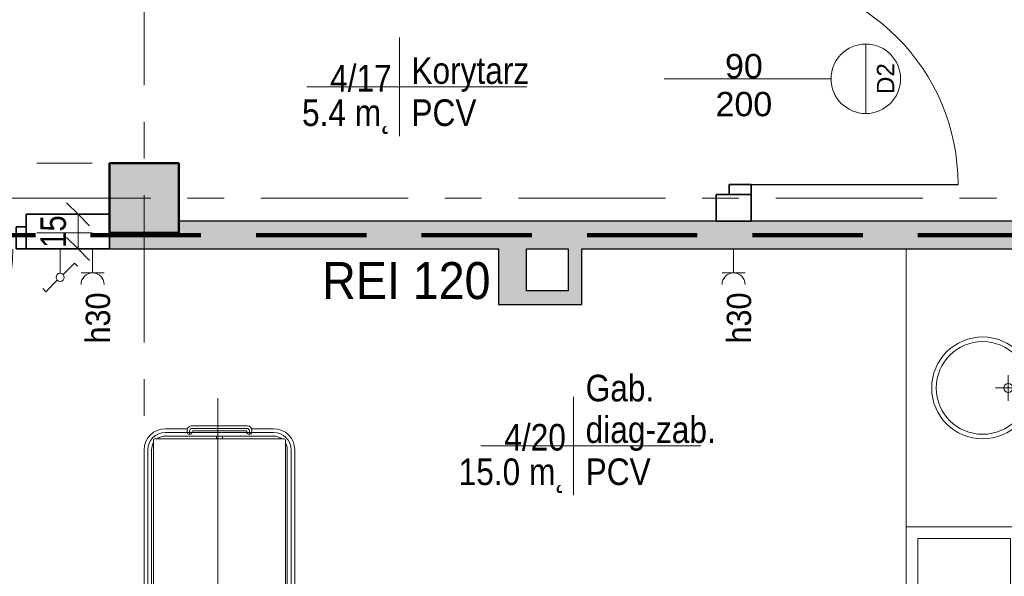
# Model space of a CAD drawing. Header units: centimetres. Extents: x 101 to 4622, y -1383 to 1498.
# Tile 51 of 68: x 3423 to 3848, y -151 to 90. Entities that reach past the tile are written whole.
import ezdxf

# ---------------------------------------------------------------- set-up
doc = ezdxf.new("R2010")
doc.units = ezdxf.units.CM
for name, pattern in [('Długa kreska', [71.4375, 47.625, -23.8125]), ('Oś', [111.125, 63.5, -15.875, 15.875, -15.875]), ('Ukryte', [35.719, 23.8125, -11.9065])]:
    doc.linetypes.add(name, pattern=pattern)
for name, color, linetype, lineweight in [('A-ANNO-DIMS', 211, 'Continuous', 18), ('A-ANNO-DIMS-50', 211, 'Continuous', 18), ('A-AREA-IDEN', 2, 'Continuous', 18), ('A-DETL', 90, 'Continuous', 9), ('A-DETL-GENF', 92, 'Continuous', 18), ('A-DETL-HDLN', 90, 'Ukryte', 18), ('A-DETL-MEDM', 33, 'Continuous', 35), ('A-DOOR', 31, 'Continuous', 25), ('A-DOOR-IDEN', 31, 'Continuous', 18), ('A-WALL', 113, 'Continuous', 25), ('A-WALL-PATT', 111, 'Continuous', 25), ('E-ELE-QPM-IDEN', 2, 'Continuous', 18), ('E-ELEC-EQPM', 71, 'Continuous', 18), ('G-ANNO-TEXT', 231, 'Continuous', 18), ('I-FURN', 30, 'Continuous', 18), ('P-SANR-FIXT', 6, 'Continuous', 18), ('Q-SPCQ', 91, 'Continuous', 18), ('S-COLS', 52, 'Continuous', 25), ('S-GRID', 1, 'Continuous', 18)]:
    doc.layers.add(name, color=color, linetype=linetype, lineweight=lineweight)
doc.styles.add('Arial Narrow_1', font='ARIALN.TTF', dxfattribs={"height": 11})
doc.styles.add('Arial_1', font='arial.ttf', dxfattribs={"height": 7.5})
doc.styles.add('Arial_13', font='arial.ttf', dxfattribs={"width": 0.9, "height": 10.5})
doc.styles.add('Arial_14', font='arial.ttf', dxfattribs={"width": 0.9, "height": 16})
doc.styles.add('Arial_4', font='arial.ttf', dxfattribs={"width": 0.85, "height": 11.5})
doc.styles.add('Arial_7', font='arial.ttf', dxfattribs={"height": 10.5})
doc.dimstyles.new('Diagonal_1_100', dxfattribs={"dimscale": 30.48, "dimtxt": 11.257741, "dimasz": 0.328084, "dimexe": 0.131234, "dimexo": 0.0625, "dimgap": 0.065617, "dimtad": 1, "dimdec": 0, "dimzin": 0, "dimdsep": 46, "dimtxsty": 'Arial Narrow_1', "dimblk1": 'OBLIQUE', "dimblk2": 'OBLIQUE', "dimsah": 1, "dimcen": 0.09, "dimazin": 0, "dimtfac": 1, "dimtdec": 4, "dimtix": 1, "dimtmove": 0, "dimatfit": 3, "dimfxl": 0.131234, "dimfxlon": 1, "dimtvp": 1, "dimtolj": 1, "dimtzin": 0, "dimarcsym": 2})

# ---------------------------------------------------------------- blocks, each defined once
blk = doc.blocks.new('M_Concrete-Square-Column - 300 x 300mm-1161001-4_piętro II PT - projektowany - PPOŻ B')
at = {"layer": 'S-COLS', "lineweight": 18}
blk.add_hatch(color=254, dxfattribs=at).paths.add_polyline_path([(15, 15), (-15, 15), (-15, -15), (15, -15)], flags=0)
at = {"layer": 'S-COLS', "lineweight": 50}
for p, q in [((15, 15), (-15, 15)), ((-15, 15), (-15, -15)), ((15, -15), (15, 15)), ((-15, -15), (15, -15))]:
    blk.add_line(p, q, dxfattribs=at)
blk = doc.blocks.new('DRZWI 1S - Drzwi 90-1364001-4_piętro II PT - projektowany - PPOŻ B')
at = {"layer": 'A-DETL-GENF'}
for p, q in [((-50, 7.5), (-50, -2)), ((-45.7, 7.5), (-50, 7.5)), ((-45.7, -2), (-45.7, 7.5)), ((50, 7.5), (45.7, 7.5)), ((45.7, 7.5), (45.7, -2)), ((50, -2), (50, 7.5)), ((-50, -2), (-45.7, -2)), ((45.7, -2), (50, -2))]:
    blk.add_line(p, q, dxfattribs=at)
at = {"layer": 'A-DETL-MEDM'}
for p, q in [((-45.7, 7.5), (-50, 7.5)), ((-50, 7.5), (-50, -2)), ((-45.7, -2), (-45.7, 7.5)), ((45.7, -2), (45.7, 7.5)), ((45.7, 7.5), (50, 7.5)), ((50, 7.5), (50, -2)), ((-50, -2), (-45.7, -2)), ((50, -2), (45.7, -2))]:
    blk.add_line(p, q, dxfattribs=at)
at = {"layer": 'A-DOOR'}
blk.add_line((45.7, 7.5), (45.7, 96.89), dxfattribs=at)
at = {"layer": 'A-DOOR', "lineweight": 18}
blk.add_line((0, 30), (0, -30), dxfattribs=at)
blk.add_arc((45.7, 6.89), 90, 90, 179.6093, dxfattribs=at)
blk = doc.blocks.new('stół zabiegowy SZ-02 198x65 - stół zabiegowy SZ-02 198x65-826970-4_piętro II PT - projektowany - PPOŻ B')
at = {"layer": 'Q-SPCQ'}
for p, q in [((74.99, 33.26), (-102.21, 33.26)), ((74.99, 31.66), (-102.21, 31.66)), ((-102.21, 30.06), (74.99, 30.06)), ((-36.68, 33.06), (-36.68, 30.26)), ((16.4, 33.26), (16.4, 30.06)), ((19.59, 33.26), (19.59, 30.06)), ((20.59, -28.54), (20.59, 30.06)), ((23.59, 30.06), (23.59, 29.35)), ((64.59, 30.06), (64.59, 29.35)), ((67.59, 29.35), (67.59, 30.06)), ((-107, -27.24), (-107, 28.76)), ((11.01, 29.26), (-106.5, 29.26)), ((20.59, 27.56), (14.77, 27.56)), ((20.59, 26.76), (15.34, 26.76)), ((21.58, 28.85), (21.58, -27.24)), ((76.59, 29.35), (22.08, 29.35)), ((-111.31, 24.16), (-111.31, 14.62)), ((-109.71, 24.16), (-109.71, 0.76)), ((-108.11, 24.16), (-108.11, -22.64)), ((15.89, 25.36), (20.59, 25.36)), ((16, 24.56), (20.59, 24.56)), ((16.01, -22.74), (16.01, 24.26)), ((81.59, -22.74), (81.59, 24.35)), ((82.49, 24.16), (82.49, -22.64)), ((84.09, 24.16), (84.09, -22.64)), ((-112.56, -11.24), (-112.56, 12.76)), ((-110.56, 14.76), (-109.71, 14.76)), ((-110.46, 13.66), (-109.11, 13.66)), ((-111.46, 12.66), (-111.46, -11.14)), ((-110.36, -10.84), (-110.36, 12.36)), ((-110.16, 12.56), (-109.71, 12.56)), ((-124.56, 0), (87.09, 0)), ((-109.71, 0.76), (-109.71, -22.64)), ((-108.11, 2.01), (-107, 2.01)), ((-108.11, -0.49), (-107, -0.49)), ((-110.46, -12.14), (-109.11, -12.14)), ((-110.16, -11.04), (-109.71, -11.04)), ((-111.31, -22.64), (-111.31, -13.09)), ((-110.56, -13.24), (-109.71, -13.24)), ((20.59, -25.24), (15.34, -25.24)), ((15.89, -23.84), (20.59, -23.84)), ((16, -23.04), (20.59, -23.04)), ((-106.5, -27.74), (11.01, -27.74)), ((-102.21, -28.54), (74.99, -28.54)), ((-36.68, -31.54), (-36.68, -28.74)), ((20.59, -26.04), (14.77, -26.04)), ((16.4, -31.74), (16.4, -28.54)), ((19.59, -31.74), (19.59, -28.54)), ((22.08, -27.74), (76.59, -27.74)), ((23.59, -28.54), (23.59, -27.82)), ((64.59, -28.54), (64.59, -27.82)), ((67.59, -27.82), (67.59, -28.54)), ((74.99, -30.14), (-102.21, -30.14)), ((74.99, -31.74), (-102.21, -31.74))]:
    blk.add_line(p, q, dxfattribs=at)
for centre, radius in [((-36.68, 31.66), 0.999), ((-36.68, 31.66), 0.727), ((-36.68, -30.14), 0.999), ((-36.68, -30.14), 0.727)]:
    blk.add_circle(centre, radius, dxfattribs=at)
for centre, radius, start, end in [((-102.21, 24.16), 9.1, 90, 180), ((-102.21, 24.16), 7.5, 90, 180), ((-102.21, 24.16), 5.9, 90, 120.1847), ((74.99, 24.16), 9.1, 0, 90), ((74.99, 24.16), 7.5, 38.9891, 90), ((74.99, 24.16), 5.9, 55.7775, 90), ((-102.21, 24.16), 5.9, 144.3302, 180), ((-106.5, 28.76), 0.5, 90, 180), ((11.01, 24.26), 5, 360, 90), ((22.08, 28.85), 0.5, 90, 180), ((76.59, 24.35), 5, 360, 90), ((74.99, 24.16), 7.5, 0, 38.7517), ((-110.56, 12.76), 2, 90, 180), ((-110.46, 12.66), 1, 90, 180), ((-109.95, 13.66), 1.13, 282.5834, 77.4166), ((-110.16, 12.36), 0.2, 90, 180), ((-110.56, -11.24), 2, 174.2608, 270), ((-110.46, -11.14), 1, 180, 270), ((-109.95, -12.14), 1.13, 282.5834, 77.4166), ((-102.21, -22.64), 9.1, 180, 270), ((-102.21, -22.64), 7.5, 180, 270), ((-102.21, -22.64), 5.9, 180, 215.6698), ((11.01, -22.74), 5, 270, 0), ((74.99, -22.64), 9.1, 270, 0), ((76.59, -22.74), 5, 270, 360), ((74.99, -22.64), 7.5, 321.2483, 0), ((-106.5, -27.24), 0.5, 180, 270), ((-102.21, -22.64), 5.9, 239.8153, 270), ((22.08, -27.24), 0.5, 180, 270), ((74.99, -22.64), 7.5, 270, 321.0109), ((74.99, -22.64), 5.9, 270, 304.2225)]:
    blk.add_arc(centre, radius, start, end, dxfattribs=at)
blk = doc.blocks.new('umywalka okrągła d _44cm stal nierdzewna - Type 1-1391873-4_piętro II PT - projektowany - PPOŻ B')
at = {"layer": 'P-SANR-FIXT'}
for p, q in [((12.5, 21.43), (12.5, 32.43)), ((7, 26.93), (18, 26.93))]:
    blk.add_line(p, q, dxfattribs=at)
for centre, radius in [((12.5, 38), 22), ((12.5, 38), 20), ((12.5, 26.93), 1.9)]:
    blk.add_circle(centre, radius, dxfattribs=at)
blk = doc.blocks.new('Blat - Blat-1253844-4_piętro II PT - projektowany - PPOŻ B')
at = {"layer": 'I-FURN'}
blk.add_line((0, 0), (276, 0), dxfattribs=at)
blk = doc.blocks.new('zlewozmywak dwukomorowy - Type 1-1391874-4_piętro II PT - projektowany - PPOŻ B')
at = {"layer": 'P-SANR-FIXT'}
for p, q in [((-27.5, -71), (-27.5, -11)), ((52.5, -11), (52.5, -71)), ((-22.5, -66), (-22.5, -26)), ((-22.5, -26), (10.5, -26)), ((10.5, -26), (10.5, -66)), ((14.5, -66), (14.5, -26)), ((14.5, -26), (47.5, -26)), ((47.5, -26), (47.5, -66)), ((10.5, -66), (-22.5, -66)), ((47.5, -66), (14.5, -66)), ((52.5, -71), (-27.5, -71))]:
    blk.add_line(p, q, dxfattribs=at)
blk = doc.blocks.new('Przełącznik schodowy - Type 1-1452447-4_piętro II PT - projektowany - PPOŻ B')
at = {"layer": 'E-ELEC-EQPM'}
for p, q in [((13.74, 20.98), (18.68, 25.93)), ((18.68, 25.93), (19.99, 24.62)), ((11.26, 18.51), (6.32, 13.57)), ((12.5, 18), (12.5, 7.5)), ((6.32, 13.57), (5.01, 14.88))]:
    blk.add_line(p, q, dxfattribs=at)
blk.add_circle((12.5, 19.75), 1.75, dxfattribs=at)
blk = doc.blocks.new('gniazdo elektryczne pojedyncze - 30-1473552-4_piętro II PT - projektowany - PPOŻ B')
at = {"layer": 'E-ELEC-EQPM'}
for p, q in [((17.5, 17.83), (7.5, 17.83)), ((12.5, 17.83), (12.5, 7.5))]:
    blk.add_line(p, q, dxfattribs=at)
blk.add_arc((12.5, 22.83), 5, 180, 0, dxfattribs=at)
blk = doc.blocks.new('gniazdo elektryczne pojedyncze - 30-1470339-4_piętro II PT - projektowany - PPOŻ B')
at = {"layer": 'E-ELEC-EQPM'}
for p, q in [((17.5, 16.33), (7.5, 16.33)), ((12.5, 16.33), (12.5, 6))]:
    blk.add_line(p, q, dxfattribs=at)
blk.add_arc((12.5, 21.33), 5, 180, 0, dxfattribs=at)
blk = doc.blocks.new('DIMBLOCK28-4_piętro II PT - projektowany - PPOŻ B')
at = {"layer": 'A-ANNO-DIMS-50', "transparency": 16777216}
for p, q in [((3448.48, 5.62), (3443.48, 10.62)), ((3452.48, 5.62), (3444.48, 5.62)), ((3448.48, 5.62), (3448.48, -9.38)), ((3448.48, 5.62), (3453.48, 0.62)), ((3448.48, 5.62), (3452.48, 5.62)), ((3448.48, -9.38), (3443.48, -4.38)), ((3452.48, -9.38), (3444.48, -9.38)), ((3448.48, -9.38), (3453.48, -14.38)), ((3448.48, -9.38), (3452.48, -9.38))]:
    blk.add_line(p, q, dxfattribs=at)
at = {"layer": 'A-ANNO-DIMS-50', "color": 0, "transparency": 16777216, "insert": (3432.26, -8.85), "char_height": 11, "width": 16.7258, "attachment_point": 1, "rotation": 90, "line_spacing_factor": 0.974696, "style": 'Arial Narrow_1'}
blk.add_mtext('15', dxfattribs=at)
blk = doc.blocks.new('_Oblique')
at = {"color": 0, "linetype": 'ByBlock', "lineweight": -2}
blk.add_line((-0.5, -0.5), (0.5, 0.5), dxfattribs=at)
blk = doc.blocks.new('METKA_POMIESZCZENIA1 - Rozbudowana - bez ramki-1409110-4_piętro II PT - projektowany - PPOŻ B')
at = {"layer": 'A-AREA-IDEN'}
for p, q in [((0, 0.425), (0, 0)), ((-0.8, 0), (1.1, 0)), ((0, 0), (0, -0.425))]:
    blk.add_line(p, q, dxfattribs=at)
blk = doc.blocks.new('etykieta drzwi wymiar i kategoria - etykieta drzwi 1S dół-1350606-4_piętro II PT - projektowany - PPOŻ B')
at = {"layer": 'A-DOOR-IDEN'}
for p, q in [((0, 0), (0, -1.1984)), ((-0.3, -1.4984), (0.3, -1.4984))]:
    blk.add_line(p, q, dxfattribs=at)
blk.add_circle((0, -1.4984), 0.3, dxfattribs=at)

msp = doc.modelspace()

# ---------------------------------------------------------------- hatches: boundary and pattern name
at = {"layer": 'A-WALL-PATT'}
for points in [[(3972.04, -9.38), (4081.04, -9.38), (4081.04, 2.62), (3972.04, 2.62), (3972.04, -2.38), (3942.04, -2.38), (3942.04, 2.62), (3492.04, 2.62), (3492.04, -2.38), (3462.04, -2.38), (3462.04, -9.38), (3942.04, -9.38)], [(3642.04, -33.38), (3642.04, -9.38), (3630.04, -9.38), (3630.04, -33.38)], [(3666.04, -33.38), (3666.04, -9.38), (3660.04, -9.38), (3660.04, -33.38)], [(3660.04, -33.38), (3660.04, -27.38), (3642.04, -27.38), (3642.04, -33.38)]]:
    msp.add_hatch(color=9, dxfattribs=at).paths.add_polyline_path(points, flags=0)

# ---------------------------------------------------------------- linework, layer by layer
at = {"layer": 'A-DETL', "linetype": 'Długa kreska', "lineweight": 100}
msp.add_line((3311.04, -3.38), (4482.04, -3.38), dxfattribs=at)
at = {"layer": 'A-DETL-HDLN'}
for p, q in [((2752.04, 27.62), (3456.04, 27.62)), ((2752.04, -2.38), (3456.04, -2.38))]:
    msp.add_line(p, q, dxfattribs=at)
at = {"layer": 'A-WALL', "color": 7, "lineweight": 35}
for p, q in [((3724.04, 14.12), (3724.04, 2.62)), ((3729.54, 14.12), (3724.04, 14.12)), ((3739.04, 2.62), (3739.04, 14.12)), ((3462.04, 5.62), (3426.04, 5.62)), ((3426.04, 5.62), (3426.04, 0.12)), ((3724.04, 2.62), (3739.04, 2.62)), ((3462.04, -9.38), (3462.04, -2.38)), ((3426.04, -9.38), (3462.04, -9.38))]:
    msp.add_line(p, q, dxfattribs=at)
at = {"layer": 'A-WALL'}
for p, q in [((3942.04, 2.62), (3492.04, 2.62)), ((3462.04, -9.38), (3630.04, -9.38)), ((3630.04, -9.38), (3630.04, -33.38)), ((3642.04, -9.38), (3660.04, -9.38)), ((3642.04, -27.38), (3642.04, -9.38)), ((3660.04, -9.38), (3660.04, -27.38)), ((3666.04, -9.38), (3866.04, -9.38)), ((3666.04, -33.38), (3666.04, -9.38)), ((3660.04, -27.38), (3642.04, -27.38)), ((3630.04, -33.38), (3666.04, -33.38))]:
    msp.add_line(p, q, dxfattribs=at)
at = {"layer": 'S-GRID', "linetype": 'Oś'}
for p, q in [((3477.04, -1383.2), (3477.04, 1438.12)), ((4591.09, 12.62), (1467.04, 12.62))]:
    msp.add_line(p, q, dxfattribs=at)

# ---------------------------------------------------------------- block references
at = {"layer": 'A-AREA-IDEN', "xscale": 49.99999999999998, "yscale": 49.99999999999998, "zscale": 49.99999999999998}
for p in [(3587.21, 60.66), (3662.42, -94.4)]:
    msp.add_blockref('METKA_POMIESZCZENIA1 - Rozbudowana - bez ramki-1409110-4_piętro II PT - projektowany - PPOŻ B', p, dxfattribs=at)
at = {"layer": 'A-DOOR'}
for p, rotation in [((3731.54, 64.12), 269.9999999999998), ((3376.04, -1.88), 180)]:
    msp.add_blockref('DRZWI 1S - Drzwi 90-1364001-4_piętro II PT - projektowany - PPOŻ B', p, dxfattribs=dict(at, rotation=rotation))
at = {"layer": 'A-DOOR-IDEN', "xscale": 49.99999999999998, "yscale": 49.99999999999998, "zscale": 49.99999999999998, "rotation": 89.99999999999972}
msp.add_blockref('etykieta drzwi wymiar i kategoria - etykieta drzwi 1S dół-1350606-4_piętro II PT - projektowany - PPOŻ B', (3713.67, 64.12), dxfattribs=at)
at = {"layer": 'E-ELEC-EQPM', "rotation": 180}
for name, p in [('Przełącznik schodowy - Type 1-1452447-4_piętro II PT - projektowany - PPOŻ B', (3453.27, -1.88)), ('gniazdo elektryczne pojedyncze - 30-1473552-4_piętro II PT - projektowany - PPOŻ B', (3467.27, -1.88)), ('gniazdo elektryczne pojedyncze - 30-1470339-4_piętro II PT - projektowany - PPOŻ B', (3744.04, -3.38))]:
    msp.add_blockref(name, p, dxfattribs=at)
at = {"layer": 'I-FURN', "rotation": 269.9999999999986}
msp.add_blockref('Blat - Blat-1253844-4_piętro II PT - projektowany - PPOŻ B', (3806.04, -9.38), dxfattribs=at)
at = {"layer": 'P-SANR-FIXT'}
for name, p, rotation in [('umywalka okrągła d _44cm stal nierdzewna - Type 1-1391873-4_piętro II PT - projektowany - PPOŻ B', (3877.04, -81.88), 89.99999999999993), ('zlewozmywak dwukomorowy - Type 1-1391874-4_piętro II PT - projektowany - PPOŻ B', (3877.04, -156.88), 269.9999999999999)]:
    msp.add_blockref(name, p, dxfattribs=dict(at, rotation=rotation))
at = {"layer": 'Q-SPCQ', "rotation": 270.0000000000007}
msp.add_blockref('stół zabiegowy SZ-02 198x65 - stół zabiegowy SZ-02 198x65-826970-4_piętro II PT - projektowany - PPOŻ B', (3508.78, -198.29), dxfattribs=at)
at = {"layer": 'S-COLS', "lineweight": 18, "rotation": 270.0000000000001}
msp.add_blockref('M_Concrete-Square-Column - 300 x 300mm-1161001-4_piętro II PT - projektowany - PPOŻ B', (3477.04, 12.62), dxfattribs=at)

# ---------------------------------------------------------------- texts
at = {"layer": 'A-AREA-IDEN', "char_height": 11.5, "line_spacing_factor": 0.936439, "style": 'Arial_4'}
for s, insert, width, attachment_point in [('\\pxqr,t3.69565,7.3913,11.08696,14.78261,18.47826,22.17391,25.86957,29.56522,33.26087,36.95652,40.65217,44.34783,48.04348,51.73913,55.43478,59.13043,62.82609,66.52174,70.21739,73.91304,77.6087,81.30435,85,88.69565,92.3913,96.08696,99.78261,103.47826,107.17391,110.86957,114.56522,118.26087;{4/17}', (3583.88, 58.46), 26.435, 9), ('\\pxt3.69565,7.3913,11.08696,14.78261,18.47826,22.17391,25.86957,29.56522,33.26087,36.95652,40.65217,44.34783,48.04348,51.73913,55.43478,59.13043,62.82609,66.52174,70.21739,73.91304,77.6087,81.30435,85,88.69565,92.3913,96.08696,99.78261,103.47826,107.17391,110.86957,114.56522,118.26087;{Korytarz}', (3592.42, 58.46), 50.32, 7), ('\\pxt3.69565,7.3913,11.08696,14.78261,18.47826,22.17391,25.86957,29.56522,33.26087,36.95652,40.65217,44.34783,48.04348,51.73913,55.43478,59.13043,62.82609,66.52174,70.21739,73.91304,77.6087,81.30435,85,88.69565,92.3913,96.08696,99.78261,103.47826,107.17391,110.86957,114.56522,118.26087;{PCV}', (3592.42, 55.23), 28.135, 1), ('\\pt42.49997,84.99995,127.50004,170.00002,212.49999,254.99996,297.50005,340.00003,382.5,424.99998,467.49995,510.00004,552.50002,594.99999,637.49997,679.99994,722.50003,765.00001,807.49998,849.99996,892.50005,935.00002,977.5,1019.99998,1062.49995,1105.00004,1147.50002,1189.99999,1232.49997,1275.00006,1317.50003,1360.00001;5.4 m˛', (3583.88, 55.23), 38.25, 3), ('\\pxt3.69565,7.3913,11.08696,14.78261,18.47826,22.17391,25.86957,29.56522,33.26087,36.95652,40.65217,44.34783,48.04348,51.73913,55.43478,59.13043,62.82609,66.52174,70.21739,73.91304,77.6087,81.30435,85,88.69565,92.3913,96.08696,99.78261,103.47826,107.17391,110.86957,114.56522,118.26087;{Gab.\\Pdiag-zab.}', (3667.64, -96.59), 55.93, 7), ('\\pxqr,t3.69565,7.3913,11.08696,14.78261,18.47826,22.17391,25.86957,29.56522,33.26087,36.95652,40.65217,44.34783,48.04348,51.73913,55.43478,59.13043,62.82609,66.52174,70.21739,73.91304,77.6087,81.30435,85,88.69565,92.3913,96.08696,99.78261,103.47826,107.17391,110.86957,114.56522,118.26087;{4/20}', (3659.1, -96.59), 26.435, 9), ('\\pt42.49997,84.99995,127.50004,170.00002,212.49999,254.99996,297.50005,340.00003,382.5,424.99998,467.49995,510.00004,552.50002,594.99999,637.49997,679.99994,722.50003,765.00001,807.49998,849.99996,892.50005,935.00002,977.5,1019.99998,1062.49995,1105.00004,1147.50002,1189.99999,1232.49997,1275.00006,1317.50003,1360.00001;15.0 m˛', (3659.1, -99.82), 45.815, 3), ('\\pxt3.69565,7.3913,11.08696,14.78261,18.47826,22.17391,25.86957,29.56522,33.26087,36.95652,40.65217,44.34783,48.04348,51.73913,55.43478,59.13043,62.82609,66.52174,70.21739,73.91304,77.6087,81.30435,85,88.69565,92.3913,96.08696,99.78261,103.47826,107.17391,110.86957,114.56522,118.26087;{PCV}', (3667.64, -99.82), 28.135, 1)]:
    msp.add_mtext(s, dxfattribs=dict(at, insert=insert, width=width, attachment_point=attachment_point))
at = {"layer": 'A-DOOR-IDEN', "insert": (3735.96, 61.32), "char_height": 10.5, "width": 25.15, "attachment_point": 5, "line_spacing_factor": 0.936439, "style": 'Arial_7'}
msp.add_mtext('\\pxqc,t6.04762,12.09524,18.14286,24.19048,30.2381,36.28571,42.33333,48.38095,54.42857,60.47619,66.52381,72.57143,78.61905,84.66667,90.71429,96.7619,102.80952,108.85714,114.90476,120.95238,127,133.04762,139.09524,145.14286,151.19048,157.2381,163.28571,169.33333,175.38095,181.42857,187.47619,193.52381;{90\\P200}', dxfattribs=at)
at = {"layer": 'A-DOOR-IDEN', "insert": (3797.12, 64.19), "char_height": 7.5, "width": 13.9, "attachment_point": 5, "rotation": 90, "line_spacing_factor": 0.936439, "style": 'Arial_1'}
msp.add_mtext('\\pxqc,t8.46667,16.93333,25.4,33.86667,42.33333,50.8,59.26667,67.73333,76.2,84.66667,93.13333,101.6,110.06667,118.53333,127,135.46667,143.93333,152.4,160.86667,169.33333,177.8,186.26667,194.73333,203.2,211.66667,220.13333,228.6,237.06667,245.53333,254,262.46667,270.93333;{D2}', dxfattribs=at)
at = {"layer": 'E-ELE-QPM-IDEN', "char_height": 10.5, "width": 22.635, "attachment_point": 5, "rotation": 90, "line_spacing_factor": 0.936439, "style": 'Arial_13'}
for insert in [(3457.13, -39.17), (3733.91, -39.17)]:
    msp.add_mtext('\\pxqc,t5.35714,10.71429,16.07143,21.42857,26.78571,32.14286,37.5,42.85714,48.21429,53.57143,58.92857,64.28571,69.64286,75,80.35714,85.71429,91.07143,96.42857,101.78571,107.14286,112.5,117.85714,123.21429,128.57143,133.92857,139.28571,144.64286,150,155.35714,160.71429,166.07143,171.42857;{h30}', dxfattribs=dict(at, insert=insert))
at = {"layer": 'G-ANNO-TEXT', "color": 1, "insert": (3553.88, -15.01), "char_height": 16, "width": 73.0382, "attachment_point": 1, "line_spacing_factor": 0.936439, "style": 'Arial_14'}
msp.add_mtext('\\pxt3.57188,7.14375,10.71563,14.2875,17.85938,21.43125,25.00313,28.575,32.14688,35.71875,39.29063,42.8625,46.43438,50.00625,53.57813,57.15,60.72188,64.29375,67.86563,71.4375,75.00938,78.58125,82.15313,85.725,89.29688,92.86875,96.44063,100.0125,103.58438,107.15625,110.72813,114.3;{REI 120}', dxfattribs=at)

# ---------------------------------------------------------------- dimensions: what is measured, and where the dimension line sits
at = {"layer": 'A-ANNO-DIMS'}
dim = msp.add_linear_dim(base=(3448.48, -9.38), p1=(3452.48, 5.62), p2=(3452.48, -9.38), angle=90, dimstyle='Diagonal_1_100', override={"dimpost": '<>', "dimfxl": 15}, dxfattribs=at)
dim.commit()
dim.dimension.update_dxf_attribs({"geometry": 'DIMBLOCK28-4_piętro II PT - projektowany - PPOŻ B', "text_midpoint": (3440.86, -1.88)})

doc.saveas('drawing.dxf')
